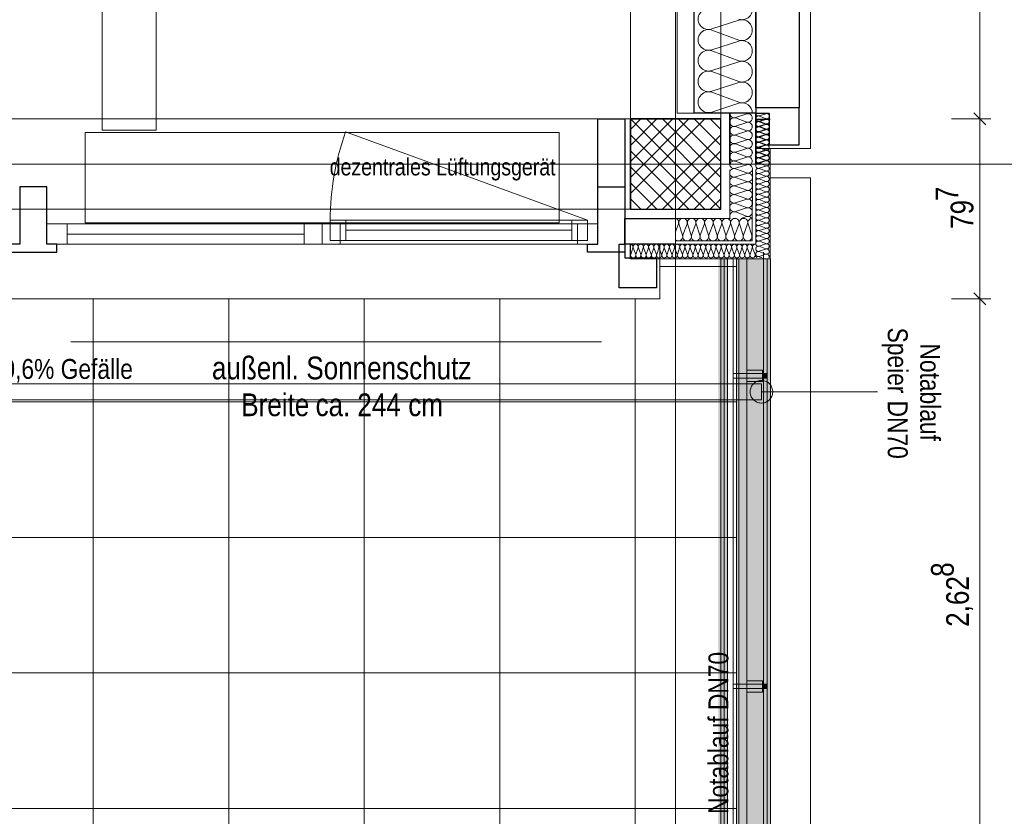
# Model space of a CAD drawing. Extents: x -634 to 300, y 62 to 1102.
# Tile 54 of 125: x -50 to 37, y 543 to 614. Entities that reach past the tile are written whole.
import ezdxf
from ezdxf.lldxf.tags import DXFTag

# ---------------------------------------------------------------- set-up
doc = ezdxf.new("R2010")
doc.units = 0
doc.layers.get('0').update_dxf_attribs({"lineweight": 13})
for name, color, linetype, lineweight, true_color in [('00_E_ST_Handlaufleuchte–Handlauf-Position', 7, 'Continuous', 5, 0x0000b2), ('30 -33 Aussenwände- 3 Aussenstützen', 7, 'Continuous', 50, 0x0000dd), ('30 -33 Aussenwände- 7 Fassade_ Elemente', 7, 'Continuous', 9, 0x00aacc), ('30 -34 Innenwände- 6 Elemente', 7, 'Continuous', 9, 0xff6633), ('30 -35 Decken- 1 Konstruktion-Träger- Stahlbeton', 7, 'Continuous', 13, 0x33aa00), ('30 -36 Dächer- 3 Dachbeläge', 7, 'Continuous', 15, 0x9999ff), ('30 -36 Dächer- 4 Dachbekleidungen', 7, 'Continuous', 9, 0xccccff), ('60- 61 allgemeine Ausstattung- 4 Terrassen', 9, 'Continuous', 9, 0x808080), ('70 -72 Beschriftung- 1 Beschriftung allgemein', 7, 'Continuous', 9, 0xff6633), ('70 -76 Bemaßung- 2 Allgemein', 9, 'Continuous', 5, 0x808080)]:
    doc.layers.add(name, color=color, linetype=linetype, lineweight=lineweight, true_color=true_color)
for name, color, linetype, lineweight in [('30 -35 Decken- 1 Konstruktion-Träger- Stahl Hohlprofil', 7, 'grob-A06CPVZVL0', 9), ('40 -41 Abwasser_Wasser_Gas- 1 Abwasser + sanitäre Anlagen', 7, 'Continuous', 9), ('40 -41 Abwasser_Wasser_Gas- 2 Wasser-1', 7, 'Continuous', 15), ('70 -71 Achsen- 1 Gebäudeachsen', 7, 'STRICHPUNKT2-A06CPW00L0', 18)]:
    doc.layers.add(name, color=color, linetype=linetype, lineweight=lineweight)
doc.styles.get("Standard").update_dxf_attribs({"font": 'ARIALN.TTF'})
tags = doc.linetypes.add('grob-A06CPVZVL0', pattern=[14, 3, -8, 3]).pattern_tags.tags
tags[8:9] = [DXFTag(74, 4), DXFTag(75, 0), DXFTag(340, '0'), DXFTag(46, 0.0), DXFTag(50, 0.0), DXFTag(44, 0.0), DXFTag(45, 0.0)]
tags[6:7] = [DXFTag(74, 4), DXFTag(75, 0), DXFTag(340, '0'), DXFTag(46, 0.0), DXFTag(50, 0.0), DXFTag(44, 0.0), DXFTag(45, 0.0)]
tags[4:5] = [DXFTag(74, 4), DXFTag(75, 0), DXFTag(340, '0'), DXFTag(46, 0.0), DXFTag(50, 0.0), DXFTag(44, 0.0), DXFTag(45, 0.0)]
tags = doc.linetypes.add('STRICHPUNKT2-A06CPW00L0', pattern=[12.7, 6.35, -3.175, 0, -3.175]).pattern_tags.tags
tags[10:11] = [DXFTag(74, 4), DXFTag(75, 0), DXFTag(340, '0'), DXFTag(46, 0.0), DXFTag(50, 0.0), DXFTag(44, 0.0), DXFTag(45, 0.0)]
tags[8:9] = [DXFTag(74, 4), DXFTag(75, 0), DXFTag(340, '0'), DXFTag(46, 0.0), DXFTag(50, 0.0), DXFTag(44, 0.0), DXFTag(45, 0.0)]
tags[6:7] = [DXFTag(74, 4), DXFTag(75, 0), DXFTag(340, '0'), DXFTag(46, 0.0), DXFTag(50, 0.0), DXFTag(44, 0.0), DXFTag(45, 0.0)]
tags[4:5] = [DXFTag(74, 4), DXFTag(75, 0), DXFTag(340, '0'), DXFTag(46, 0.0), DXFTag(50, 0.0), DXFTag(44, 0.0), DXFTag(45, 0.0)]

# ---------------------------------------------------------------- blocks, each defined once
blk = doc.blocks.new('Referenz-A06CPW02L0')
at = {"layer": '30 -33 Aussenwände- 3 Aussenstützen', "color": 0, "lineweight": 9}
for p, q in [((3.967, 604.884), (11.967, 596.884)), ((10.552, 604.884), (3.967, 598.298)), ((9.138, 604.884), (3.967, 599.712)), ((7.724, 604.884), (3.967, 601.126)), ((6.31, 604.884), (3.967, 602.54)), ((4.896, 604.884), (3.967, 603.955)), ((5.381, 604.884), (11.967, 598.298)), ((6.795, 604.884), (11.967, 599.712)), ((8.209, 604.884), (11.967, 601.126)), ((9.624, 604.884), (11.967, 602.54)), ((11.038, 604.884), (11.967, 603.955)), ((3.967, 603.469), (10.552, 596.884)), ((11.967, 603.469), (5.381, 596.884)), ((3.967, 602.055), (9.138, 596.884)), ((11.967, 602.055), (6.795, 596.884)), ((7.967, 601.884), (7.967, 599.884)), ((3.967, 600.641), (7.724, 596.884)), ((6.967, 600.884), (8.967, 600.884)), ((11.967, 600.641), (8.209, 596.884)), ((3.967, 599.227), (6.31, 596.884)), ((11.967, 599.227), (9.624, 596.884)), ((3.967, 597.812), (4.896, 596.884)), ((11.967, 597.812), (11.038, 596.884))]:
    blk.add_line(p, q, dxfattribs=at)
at = {"layer": '30 -33 Aussenwände- 3 Aussenstützen', "color": 0, "linetype": 'Continuous', "lineweight": 25, "ltscale": 0.25}
for p, q in [((11.967, 604.884), (3.967, 604.884)), ((3.967, 604.884), (3.967, 596.884)), ((11.967, 596.884), (11.967, 604.884)), ((3.967, 596.884), (11.967, 596.884))]:
    blk.add_line(p, q, dxfattribs=at)
at = {"layer": '30 -33 Aussenwände- 7 Fassade_ Elemente', "color": 0, "linetype": 'Continuous', "lineweight": 25, "ltscale": 0.25}
for p, q in [((15.067, 765.884), (15.067, 600.884)), ((9.607, 605.384), (9.607, 761.384)), ((15.067, 605.884), (15.067, 760.884)), ((18.907, 760.884), (18.907, 605.884)), ((12.767, 605.384), (9.607, 605.384)), ((12.767, 600.884), (12.767, 605.384)), ((15.067, 605.384), (12.767, 605.384)), ((12.767, 605.384), (12.767, 600.884)), ((18.907, 605.884), (15.067, 605.884)), ((18.907, 605.884), (15.067, 605.884)), ((15.067, 605.884), (15.067, 605.384)), ((15.067, 600.884), (15.067, 605.384)), ((15.067, 605.384), (16.267, 605.384)), ((16.267, 605.384), (16.267, 602.584)), ((18.907, 602.584), (18.907, 605.884)), ((1.067, 598.884), (1.067, 604.884)), ((1.067, 604.884), (3.467, 604.884)), ((3.467, 604.884), (3.467, 598.884)), ((15.063, 604.88), (16.343, 604.88)), ((16.267, 602.584), (18.907, 602.584)), ((-47.733, 598.884), (-50.133, 598.884)), ((-50.133, 598.884), (-50.133, 593.784)), ((-47.733, 593.784), (-47.733, 598.884)), ((1.067, 593.784), (1.067, 598.884)), ((1.067, 598.884), (3.467, 598.884)), ((3.467, 598.884), (3.467, 593.084)), ((3.467, 593.784), (3.467, 596.084)), ((3.467, 596.084), (7.967, 596.084)), ((-50.133, 593.784), (-51.033, 593.784)), ((-46.833, 593.784), (-47.733, 593.784)), ((-46.833, 593.084), (-46.833, 593.784)), ((0.167, 593.084), (0.167, 593.784)), ((0.167, 593.784), (1.067, 593.784)), ((2.967, 589.944), (2.967, 593.784)), ((2.967, 593.784), (3.467, 593.784)), ((7.967, 593.784), (3.467, 593.784)), ((3.467, 593.784), (3.467, 592.584)), ((3.967, 592.504), (3.967, 593.784)), ((-51.033, 593.084), (-46.833, 593.084)), ((3.467, 593.084), (0.167, 593.084)), ((3.467, 592.584), (6.267, 592.584)), ((6.267, 592.584), (6.267, 589.944)), ((6.267, 589.944), (2.967, 589.944))]:
    blk.add_line(p, q, dxfattribs=at)
at = {"layer": '30 -33 Aussenwände- 7 Fassade_ Elemente', "color": 0, "linetype": 'Continuous', "ltscale": 0.13}
for p, q in [((19.907, 602.284), (19.907, 764.484)), ((8.107, 761.384), (8.107, 605.384)), ((13.567, 613.625), (11.167, 612.853)), ((11.167, 612.763), (13.567, 611.876)), ((13.567, 611.786), (11.167, 611.015)), ((11.167, 610.925), (13.567, 610.038)), ((13.567, 609.948), (11.167, 609.176)), ((11.167, 609.086), (13.567, 608.199)), ((11.167, 609.086), (13.567, 608.199)), ((13.567, 608.109), (11.167, 607.338)), ((13.567, 608.109), (11.167, 607.338)), ((11.167, 607.248), (13.567, 606.361)), ((13.567, 606.271), (11.167, 605.499)), ((8.107, 605.384), (15.067, 605.384)), ((13.267, 605.014), (14.267, 605.335)), ((15.067, 605.384), (15.067, 602.284)), ((15.367, 605.162), (15.967, 605.354)), ((3.467, 604.884), (-152.533, 604.884)), ((3.467, 593.784), (3.467, 604.884)), ((14.267, 604.607), (13.267, 604.976)), ((13.267, 604.248), (14.267, 604.569)), ((13.267, 604.248), (14.267, 604.569)), ((15.363, 604.658), (15.963, 604.851)), ((15.963, 604.414), (15.363, 604.636)), ((15.366, 604.702), (15.967, 604.894)), ((15.366, 604.702), (15.967, 604.894)), ((15.966, 604.457), (15.366, 604.68)), ((15.966, 604.457), (15.366, 604.68)), ((15.967, 604.917), (15.367, 605.139)), ((14.267, 603.841), (13.267, 604.21)), ((14.267, 603.841), (13.267, 604.21)), ((13.267, 603.482), (14.267, 603.803)), ((15.363, 604.199), (15.963, 604.392)), ((15.363, 604.199), (15.963, 604.392)), ((15.963, 603.955), (15.363, 604.176)), ((15.963, 603.955), (15.363, 604.176)), ((15.363, 603.739), (15.963, 603.932)), ((15.963, 603.495), (15.363, 603.717)), ((15.366, 604.242), (15.966, 604.435)), ((15.966, 603.998), (15.366, 604.22)), ((15.366, 603.783), (15.966, 603.975)), ((15.966, 603.538), (15.366, 603.76)), ((14.267, 603.075), (13.267, 603.444)), ((13.267, 602.716), (14.267, 603.037)), ((13.267, 602.716), (14.267, 603.037)), ((15.363, 603.28), (15.963, 603.472)), ((15.963, 603.035), (15.363, 603.257)), ((15.363, 602.82), (15.963, 603.013)), ((15.963, 602.576), (15.363, 602.797)), ((15.365, 603.323), (15.966, 603.516)), ((15.965, 603.078), (15.365, 603.301)), ((15.365, 602.864), (15.965, 603.056)), ((15.965, 602.619), (15.365, 602.841)), ((7.967, 599.884), (7.967, 601.884)), ((7.967, 599.884), (7.967, 601.884)), ((7.967, 599.884), (7.967, 601.884)), ((14.267, 602.309), (13.267, 602.678)), ((14.267, 602.309), (13.267, 602.678)), ((13.267, 601.95), (14.267, 602.271)), ((13.267, 601.95), (14.267, 602.271)), ((14.267, 601.543), (13.267, 601.912)), ((15.067, 602.284), (19.907, 602.284)), ((15.363, 602.36), (15.963, 602.553)), ((15.963, 602.116), (15.363, 602.338)), ((15.363, 601.901), (15.963, 602.093)), ((15.963, 601.656), (15.363, 601.878)), ((15.364, 601.944), (15.964, 602.137)), ((15.364, 601.944), (15.964, 602.137)), ((15.964, 601.699), (15.364, 601.922)), ((15.964, 601.699), (15.364, 601.922)), ((15.365, 602.404), (15.965, 602.596)), ((15.965, 602.159), (15.365, 602.381)), ((16.347, 602.284), (16.347, 592.504)), ((13.267, 601.184), (14.267, 601.505)), ((13.267, 601.146), (13.977, 600.884)), ((15.363, 601.441), (15.963, 601.634)), ((15.963, 601.197), (15.363, 601.419)), ((15.363, 600.981), (15.963, 601.174)), ((15.963, 600.737), (15.363, 600.959)), ((15.364, 601.485), (15.964, 601.677)), ((15.364, 601.485), (15.964, 601.677)), ((15.964, 601.24), (15.364, 601.462)), ((15.364, 601.025), (15.964, 601.217)), ((15.364, 601.002), (15.686, 600.883)), ((6.967, 600.884), (8.967, 600.884)), ((8.967, 600.884), (6.967, 600.884)), ((8.967, 600.884), (6.967, 600.884)), ((12.767, 600.384), (12.763, 596.084)), ((13.267, 600.514), (14.267, 600.835)), ((14.266, 600.106), (13.267, 600.477)), ((14.767, 600.382), (14.762, 594.084)), ((15.067, 600.382), (15.062, 593.784)), ((15.363, 600.522), (15.963, 600.715)), ((15.963, 600.277), (15.363, 600.499)), ((15.363, 600.062), (15.963, 600.255)), ((13.266, 599.748), (14.266, 600.069)), ((13.266, 599.748), (14.266, 600.069)), ((14.266, 599.34), (13.266, 599.711)), ((14.266, 599.34), (13.266, 599.711)), ((13.266, 598.982), (14.266, 599.303)), ((15.963, 599.818), (15.363, 600.04)), ((15.363, 599.602), (15.963, 599.795)), ((15.963, 599.358), (15.363, 599.58)), ((15.363, 599.143), (15.963, 599.336)), ((19.907, 599.684), (16.347, 599.684)), ((16.347, 599.684), (16.347, 592.504)), ((19.907, 542.284), (19.907, 599.684)), ((13.265, 598.216), (14.265, 598.537)), ((13.265, 598.216), (14.265, 598.537)), ((14.265, 598.574), (13.266, 598.945)), ((15.963, 598.899), (15.363, 599.12)), ((15.363, 598.683), (15.963, 598.876)), ((15.963, 598.439), (15.363, 598.661)), ((15.363, 598.224), (15.963, 598.416)), ((13.264, 597.45), (14.265, 597.771)), ((13.264, 597.45), (14.265, 597.771)), ((14.265, 597.808), (13.265, 598.179)), ((14.265, 597.808), (13.265, 598.179)), ((15.963, 597.979), (15.363, 598.201)), ((15.363, 597.764), (15.963, 597.957)), ((15.963, 597.52), (15.363, 597.741)), ((15.363, 597.304), (15.963, 597.497)), ((14.264, 597.042), (13.264, 597.413)), ((13.264, 596.684), (14.264, 597.005)), ((14.264, 596.276), (13.264, 596.647)), ((15.963, 597.06), (15.363, 597.282)), ((15.363, 596.845), (15.963, 597.038)), ((15.963, 596.6), (15.363, 596.822)), ((-22.633, 594.134), (-22.633, 595.934)), ((-22.633, 595.934), (0.167, 595.934)), ((0.167, 595.934), (0.167, 594.134)), ((12.763, 596.084), (7.967, 596.084)), ((13.777, 596.083), (14.264, 596.239)), ((15.363, 596.385), (15.963, 596.578)), ((15.963, 596.141), (15.363, 596.363)), ((15.363, 595.925), (15.963, 596.118)), ((15.963, 595.681), (15.363, 595.903)), ((-47.733, 593.784), (-47.733, 595.584)), ((-47.733, 595.584), (-23.333, 595.584)), ((-23.333, 595.584), (-23.333, 593.784)), ((-23.333, 595.584), (1.067, 595.584)), ((1.067, 595.584), (1.067, 593.784)), ((8.224, 595.584), (7.967, 594.888)), ((8.261, 595.584), (8.583, 594.584)), ((8.62, 594.584), (8.99, 595.584)), ((9.027, 595.584), (9.349, 594.584)), ((9.027, 595.584), (9.349, 594.584)), ((9.386, 594.584), (9.756, 595.584)), ((9.386, 594.584), (9.756, 595.584)), ((9.793, 595.584), (10.115, 594.584)), ((9.793, 595.584), (10.115, 594.584)), ((10.152, 594.584), (10.522, 595.584)), ((10.56, 595.584), (10.881, 594.584)), ((10.918, 594.584), (11.288, 595.584)), ((11.326, 595.584), (11.647, 594.584)), ((11.684, 594.584), (12.054, 595.584)), ((12.092, 595.584), (12.413, 594.584)), ((12.451, 594.584), (12.82, 595.584)), ((12.858, 595.584), (13.179, 594.584)), ((13.217, 594.584), (13.586, 595.584)), ((13.217, 594.584), (13.586, 595.584)), ((13.624, 595.584), (13.945, 594.584)), ((13.624, 595.584), (13.945, 594.584)), ((13.983, 594.584), (14.352, 595.584)), ((14.39, 595.584), (14.711, 594.584)), ((15.363, 595.466), (15.963, 595.659)), ((15.963, 595.222), (15.363, 595.443)), ((15.363, 595.006), (15.963, 595.199)), ((15.963, 594.762), (15.363, 594.984)), ((0.167, 594.134), (-22.633, 594.134)), ((14.762, 594.084), (7.967, 594.084)), ((15.363, 594.547), (15.963, 594.739)), ((15.963, 594.302), (15.363, 594.524)), ((15.363, 594.087), (15.963, 594.28)), ((15.963, 593.843), (15.363, 594.064)), ((-23.333, 593.784), (-47.733, 593.784)), ((1.067, 593.784), (-23.333, 593.784)), ((6.567, 593.784), (3.467, 593.784)), ((3.967, 592.504), (3.967, 593.784)), ((4.188, 593.484), (3.996, 592.884)), ((4.433, 592.884), (4.211, 593.484)), ((4.648, 593.484), (4.455, 592.884)), ((4.648, 593.484), (4.455, 592.884)), ((4.892, 592.884), (4.671, 593.484)), ((4.892, 592.884), (4.671, 593.484)), ((5.108, 593.484), (4.915, 592.884)), ((5.352, 592.884), (5.13, 593.484)), ((5.567, 593.484), (5.375, 592.884)), ((5.812, 592.884), (5.59, 593.484)), ((6.027, 593.484), (5.834, 592.884)), ((6.271, 592.884), (6.049, 593.484)), ((6.487, 593.484), (6.294, 592.884)), ((6.731, 592.884), (6.509, 593.484)), ((6.567, 588.944), (6.567, 593.784)), ((6.946, 593.484), (6.753, 592.884)), ((7.191, 592.884), (6.969, 593.484)), ((7.406, 593.484), (7.213, 592.884)), ((7.65, 592.884), (7.428, 593.484)), ((7.865, 593.484), (7.673, 592.884)), ((8.11, 592.884), (7.888, 593.484)), ((15.062, 593.784), (7.967, 593.784)), ((8.325, 593.484), (8.132, 592.884)), ((8.569, 592.884), (8.348, 593.484)), ((8.785, 593.484), (8.592, 592.884)), ((9.029, 592.884), (8.807, 593.484)), ((9.244, 593.484), (9.052, 592.884)), ((9.489, 592.884), (9.267, 593.484)), ((9.704, 593.484), (9.511, 592.884)), ((9.948, 592.884), (9.727, 593.484)), ((10.164, 593.484), (9.971, 592.884)), ((10.408, 592.884), (10.186, 593.484)), ((10.623, 593.484), (10.43, 592.884)), ((10.868, 592.884), (10.646, 593.484)), ((11.083, 593.484), (10.89, 592.884)), ((11.327, 592.884), (11.105, 593.484)), ((11.543, 593.484), (11.35, 592.884)), ((11.787, 592.884), (11.565, 593.484)), ((12.002, 593.484), (11.809, 592.884)), ((12.246, 592.884), (12.025, 593.484)), ((12.462, 593.484), (12.269, 592.884)), ((12.706, 592.884), (12.484, 593.484)), ((12.921, 593.484), (12.729, 592.884)), ((13.166, 592.884), (12.944, 593.484)), ((13.381, 593.484), (13.188, 592.884)), ((13.625, 592.884), (13.404, 593.484)), ((13.841, 593.484), (13.648, 592.884)), ((13.841, 593.484), (13.648, 592.884)), ((14.085, 592.884), (13.863, 593.484)), ((14.085, 592.884), (13.863, 593.484)), ((14.3, 593.484), (14.108, 592.884)), ((14.3, 593.484), (14.108, 592.884)), ((14.545, 592.884), (14.323, 593.484)), ((14.76, 593.484), (14.567, 592.884)), ((15.004, 592.884), (14.782, 593.484)), ((15.363, 593.627), (15.963, 593.82)), ((15.363, 593.627), (15.963, 593.82)), ((15.963, 593.383), (15.363, 593.605)), ((15.963, 593.383), (15.363, 593.605)), ((15.363, 593.168), (15.963, 593.36)), ((15.363, 593.168), (15.963, 593.36)), ((15.963, 592.923), (15.363, 593.145)), ((16.347, 592.504), (3.967, 592.504)), ((15.067, 593.008), (15.027, 592.884)), ((15.363, 592.708), (15.963, 592.901)), ((15.363, 592.686), (15.639, 592.584)), ((15.767, 593.084), (15.767, 203.084)), ((15.767, 592.504), (15.767, 542.284)), ((16.347, 592.504), (15.767, 592.504)), ((-155.633, 588.944), (6.567, 588.944))]:
    blk.add_line(p, q, dxfattribs=at)
at = {"layer": '30 -33 Aussenwände- 7 Fassade_ Elemente', "color": 0, "linetype": 'grob-A06CPVZVL0', "ltscale": 0.13}
for p, q in [((-2.333, 603.684), (-44.333, 603.684)), ((-44.333, 603.684), (-44.333, 595.684)), ((0.167, 595.934), (-21.258, 603.732)), ((-2.333, 595.684), (-2.333, 603.684)), ((-44.333, 595.684), (-2.333, 595.684))]:
    blk.add_line(p, q, dxfattribs=at)
at = {"layer": '30 -33 Aussenwände- 7 Fassade_ Elemente', "color": 0, "linetype": 'Continuous', "lineweight": 18, "ltscale": 0.18}
for p, q in [((-22.633, 594.134), (-22.633, 595.934)), ((-22.633, 595.934), (-21.233, 595.934)), ((-21.233, 595.934), (-21.233, 594.134)), ((-1.233, 594.134), (-1.233, 595.934)), ((-1.233, 595.934), (0.167, 595.934)), ((0.167, 595.934), (0.167, 594.134)), ((-47.733, 593.784), (-47.733, 595.584)), ((-47.733, 595.584), (-45.933, 595.584)), ((-45.933, 595.584), (-45.933, 593.784)), ((-24.933, 593.784), (-24.933, 595.584)), ((-24.933, 595.584), (-23.333, 595.584)), ((-23.333, 595.584), (-23.333, 593.784)), ((-23.333, 595.584), (-21.733, 595.584)), ((-21.733, 595.584), (-21.733, 593.784)), ((-21.233, 595.034), (-1.233, 595.034)), ((-0.733, 593.784), (-0.733, 595.584)), ((-0.733, 595.584), (1.067, 595.584)), ((1.067, 595.584), (1.067, 593.784)), ((-24.933, 594.684), (-45.933, 594.684)), ((-21.233, 594.134), (-22.633, 594.134)), ((0.167, 594.134), (-1.233, 594.134)), ((-45.933, 593.784), (-47.733, 593.784)), ((-23.333, 593.784), (-24.933, 593.784)), ((-21.733, 593.784), (-23.333, 593.784)), ((1.067, 593.784), (-0.733, 593.784))]:
    blk.add_line(p, q, dxfattribs=at)
at = {"layer": '30 -33 Aussenwände- 7 Fassade_ Elemente', "color": 0, "linetype": 'Continuous', "ltscale": 0.13}
for centre, major_axis, end_param in [((13.848, 614.589), (-0.282, -0.874), 3.764652), ((10.885, 613.728), (0.282, 0.874), 3.765224), ((13.848, 612.75), (-0.282, -0.874), 3.764652), ((10.885, 611.889), (0.282, 0.874), 3.765224), ((13.848, 610.912), (-0.282, -0.874), 3.764652), ((10.885, 610.051), (0.282, 0.874), 3.765224), ((13.848, 609.073), (-0.282, -0.874), 3.764652), ((13.848, 609.073), (-0.282, -0.874), 3.764652), ((10.885, 608.212), (0.282, 0.874), 3.765224), ((10.885, 608.212), (0.282, 0.874), 3.765224), ((13.848, 607.235), (-0.282, -0.874), 3.764652), ((13.848, 607.235), (-0.282, -0.874), 3.764652), ((10.885, 606.374), (0.282, 0.874), 3.765224), ((13.848, 605.396), (0.918, -0.013), 1.896254), ((13.149, 605.378), (-0.383, 0.005), 1.896254), ((14.384, 604.971), (-0.117, -0.364), 3.765224), ((15.297, 605.38), (-0.23, 0.003), 1.896254), ((16.037, 605.135), (-0.071, -0.219), 3.765224), ((13.149, 604.612), (0.117, 0.364), 3.764652), ((13.149, 604.612), (0.117, 0.364), 3.764652), ((14.384, 604.205), (-0.117, -0.364), 3.765224), ((14.384, 604.205), (-0.117, -0.364), 3.765224), ((15.293, 604.417), (0.07, 0.219), 3.764652), ((15.293, 604.417), (0.07, 0.219), 3.764652), ((15.296, 604.921), (0.071, 0.219), 3.764652), ((15.296, 604.921), (0.071, 0.219), 3.764652), ((15.296, 604.461), (0.071, 0.219), 3.764652), ((15.296, 604.461), (0.071, 0.219), 3.764652), ((15.293, 604.877), (-0.23, 0.003), 1.896254), ((16.034, 604.633), (-0.07, -0.219), 3.765224), ((16.037, 604.676), (-0.071, -0.219), 3.765224), ((16.037, 604.676), (-0.071, -0.219), 3.765224), ((16.037, 604.216), (-0.071, -0.219), 3.765224), ((13.149, 603.846), (0.117, 0.364), 3.764652), ((13.149, 603.846), (0.117, 0.364), 3.764652), ((14.384, 603.439), (-0.117, -0.364), 3.765224), ((15.293, 603.958), (0.07, 0.219), 3.764652), ((15.293, 603.958), (0.07, 0.219), 3.764652), ((15.293, 603.498), (0.07, 0.219), 3.764652), ((15.296, 604.001), (0.071, 0.219), 3.764652), ((15.295, 603.542), (0.071, 0.219), 3.764652), ((16.034, 604.173), (-0.07, -0.219), 3.765224), ((16.034, 604.173), (-0.07, -0.219), 3.765224), ((16.034, 603.713), (-0.07, -0.219), 3.765224), ((16.036, 603.757), (-0.071, -0.219), 3.765224), ((13.149, 603.08), (0.117, 0.364), 3.764652), ((13.149, 603.08), (-0.31, 0.225), 1.254884), ((13.149, 602.314), (0.117, 0.364), 3.764652), ((13.149, 603.08), (0.117, 0.364), 1.254884), ((13.149, 603.08), (-0.31, -0.225), 1.254884), ((13.149, 602.314), (0.117, 0.364), 1.254884), ((14.384, 602.673), (-0.117, -0.364), 3.765224), ((14.384, 602.673), (0.31, 0.225), 1.255075), ((14.384, 602.673), (0.31, -0.225), 1.255075), ((15.293, 603.038), (0.07, 0.219), 3.764652), ((15.293, 602.579), (0.07, 0.219), 3.764652), ((15.294, 602.622), (0.071, 0.219), 3.764652), ((15.295, 603.082), (0.071, 0.219), 3.764652), ((16.034, 603.254), (-0.07, -0.219), 3.765224), ((16.034, 602.794), (-0.07, -0.219), 3.765224), ((16.036, 603.297), (-0.071, -0.219), 3.765224), ((16.035, 602.837), (-0.071, -0.219), 3.765224), ((13.149, 602.314), (-0.31, 0.225), 1.254884), ((13.149, 602.314), (-0.31, -0.225), 1.254884), ((13.149, 601.548), (0.117, 0.364), 1.254884), ((14.384, 602.673), (-0.117, -0.364), 1.255075), ((14.384, 601.907), (-0.117, -0.364), 3.765224), ((14.384, 601.907), (0.31, 0.225), 1.255075), ((14.384, 601.907), (0.31, -0.225), 1.255075), ((15.293, 602.119), (0.07, 0.219), 3.764652), ((15.293, 601.66), (0.07, 0.219), 3.764652), ((15.294, 602.163), (0.071, 0.219), 3.764652), ((15.294, 602.163), (-0.186, 0.135), 1.254884), ((15.294, 601.703), (0.071, 0.219), 3.764652), ((15.294, 601.703), (-0.186, 0.135), 1.254884), ((15.294, 602.163), (0.071, 0.219), 1.254884), ((15.294, 602.163), (-0.186, -0.135), 1.254884), ((15.294, 601.703), (0.071, 0.219), 1.254884), ((16.034, 602.335), (-0.07, -0.219), 3.765224), ((16.034, 601.875), (-0.07, -0.219), 3.765224), ((16.035, 601.918), (-0.071, -0.219), 3.765224), ((16.035, 601.918), (0.186, 0.135), 1.255075), ((16.035, 602.378), (-0.071, -0.219), 3.765224), ((16.035, 601.918), (0.186, -0.135), 1.255075), ((13.149, 601.548), (-0.31, 0.225), 1.254884), ((13.149, 600.782), (0.117, 0.364), 1.613483), ((13.149, 601.548), (-0.31, -0.225), 1.254884), ((14.384, 601.907), (-0.117, -0.364), 1.255075), ((14.384, 601.141), (0.283, -0.257), 2.619647), ((15.293, 601.2), (0.07, 0.219), 3.764652), ((15.293, 601.244), (-0.186, 0.135), 1.254884), ((15.293, 600.74), (0.07, 0.219), 3.764652), ((15.293, 600.784), (0.071, 0.219), 1.434048), ((15.293, 601.244), (-0.186, -0.135), 1.254884), ((15.294, 601.703), (-0.186, -0.135), 1.254884), ((15.293, 601.244), (0.071, 0.219), 1.254884), ((16.034, 601.415), (-0.07, -0.219), 3.765224), ((16.034, 600.956), (-0.07, -0.219), 3.765224), ((16.035, 601.918), (-0.071, -0.219), 1.255075), ((16.034, 601.458), (-0.071, -0.219), 3.765224), ((16.034, 601.458), (0.186, 0.135), 1.255075), ((16.034, 601.458), (-0.071, -0.219), 1.255075), ((16.034, 600.999), (0.198, -0.116), 2.411197), ((16.034, 601.458), (0.186, -0.135), 1.255075), ((13.149, 600.113), (0.118, 0.364), 3.764652), ((13.149, 600.113), (0.118, 0.364), 3.764652), ((13.15, 600.879), (-0.383, 0.006), 1.896254), ((14.384, 600.471), (-0.118, -0.364), 3.765224), ((14.384, 599.704), (-0.118, -0.364), 3.765224), ((14.384, 599.704), (-0.118, -0.364), 3.765224), ((15.293, 600.281), (0.07, 0.219), 3.764652), ((16.034, 600.496), (-0.07, -0.219), 3.765224), ((16.034, 600.036), (-0.07, -0.219), 3.765224), ((13.149, 599.347), (0.118, 0.364), 3.764652), ((13.149, 599.347), (0.118, 0.364), 3.764652), ((14.383, 598.938), (-0.118, -0.364), 3.765224), ((15.293, 599.821), (0.07, 0.219), 3.764652), ((15.293, 599.361), (0.07, 0.219), 3.764652), ((16.034, 599.577), (-0.07, -0.219), 3.765224), ((16.034, 599.117), (-0.07, -0.219), 3.765224), ((13.148, 598.58), (0.118, 0.364), 3.764652), ((13.148, 598.58), (-0.31, 0.225), 1.254884), ((13.148, 598.58), (0.118, 0.364), 1.254884), ((13.148, 598.58), (-0.31, -0.224), 1.254884), ((14.382, 598.172), (-0.118, -0.364), 3.765224), ((14.382, 598.172), (0.31, 0.224), 1.255075), ((14.382, 598.172), (0.31, -0.225), 1.255075), ((15.293, 598.902), (0.07, 0.219), 3.764652), ((15.293, 598.442), (0.07, 0.219), 3.764652), ((16.034, 598.657), (-0.07, -0.219), 3.765224), ((16.034, 598.198), (-0.07, -0.219), 3.765224), ((13.147, 597.814), (0.118, 0.364), 3.764652), ((13.147, 597.814), (-0.31, 0.225), 1.254884), ((13.147, 597.814), (-0.31, -0.224), 1.254884), ((13.147, 597.048), (0.118, 0.364), 1.254884), ((13.147, 597.814), (0.118, 0.364), 1.254884), ((14.382, 597.406), (-0.118, -0.364), 3.765224), ((14.382, 598.172), (-0.118, -0.364), 1.255075), ((14.382, 597.406), (0.31, 0.224), 1.255075), ((14.382, 597.406), (0.31, -0.225), 1.255075), ((15.293, 597.983), (0.07, 0.219), 3.764652), ((15.293, 597.523), (0.07, 0.219), 3.764652), ((16.034, 597.738), (-0.07, -0.219), 3.765224), ((16.034, 597.279), (-0.07, -0.219), 3.765224), ((13.146, 596.282), (0.118, 0.364), 2.429518), ((13.147, 597.048), (-0.31, 0.225), 1.254884), ((13.147, 597.048), (-0.31, -0.224), 1.254884), ((14.382, 597.406), (-0.118, -0.364), 1.255075), ((14.381, 596.64), (0.31, 0.224), 1.255075), ((14.381, 596.64), (0.31, -0.225), 1.255075), ((15.293, 597.063), (0.07, 0.219), 3.764652), ((15.293, 596.604), (0.07, 0.219), 3.764652), ((16.034, 596.819), (-0.07, -0.219), 3.765224), ((16.034, 596.359), (-0.07, -0.219), 3.765224), ((7.86, 595.701), (0.364, -0.117), 1.598679), ((8.626, 595.701), (-0.225, 0.31), 1.254884), ((8.626, 595.701), (0.225, 0.31), 1.254884), ((8.626, 595.701), (0.364, -0.117), 1.254884), ((9.392, 595.701), (0.364, -0.117), 3.764652), ((9.392, 595.701), (-0.225, 0.31), 1.254884), ((9.392, 595.701), (0.225, 0.31), 1.254884), ((9.392, 595.701), (0.364, -0.117), 1.254884), ((10.158, 595.701), (0.364, -0.117), 3.764652), ((10.158, 595.701), (-0.225, 0.31), 1.254884), ((10.158, 595.701), (0.225, 0.31), 1.254884), ((10.158, 595.701), (0.364, -0.117), 1.254884), ((10.924, 595.701), (0.364, -0.117), 3.764652), ((11.69, 595.701), (0.364, -0.117), 3.764652), ((12.456, 595.701), (0.364, -0.117), 3.764652), ((13.222, 595.701), (0.364, -0.117), 3.764652), ((13.222, 595.701), (0.364, -0.117), 3.764652), ((13.988, 595.701), (0.364, -0.117), 3.764652), ((13.988, 595.701), (0.364, -0.117), 3.764652), ((14.381, 596.64), (-0.118, -0.364), 1.255075), ((14.381, 595.874), (0.321, 0.208), 1.307885), ((14.754, 595.701), (0.005, 0.383), 1.896254), ((15.293, 596.144), (0.07, 0.219), 3.764652), ((15.293, 595.684), (0.07, 0.219), 3.764652), ((16.034, 595.9), (-0.07, -0.219), 3.765224), ((15.293, 595.225), (0.07, 0.219), 3.764652), ((15.293, 594.765), (0.07, 0.219), 3.764652), ((16.034, 595.44), (-0.07, -0.219), 3.765224), ((16.034, 594.98), (-0.07, -0.219), 3.765224), ((8.218, 594.466), (-0.252, -0.288), 2.600578), ((8.985, 594.466), (-0.364, 0.117), 3.765224), ((8.985, 594.466), (-0.364, 0.117), 1.255075), ((8.985, 594.466), (-0.225, -0.31), 1.255075), ((8.985, 594.466), (0.225, -0.31), 1.255075), ((9.751, 594.466), (-0.364, 0.117), 3.765224), ((9.751, 594.466), (-0.364, 0.117), 1.255075), ((9.751, 594.466), (-0.225, -0.31), 1.255075), ((9.751, 594.466), (0.225, -0.31), 1.255075), ((10.517, 594.466), (-0.364, 0.117), 3.765224), ((11.283, 594.466), (-0.364, 0.117), 3.765224), ((12.049, 594.466), (-0.364, 0.117), 3.765224), ((12.815, 594.466), (-0.364, 0.117), 3.765224), ((13.581, 594.466), (-0.364, 0.117), 3.765224), ((13.581, 594.466), (-0.364, 0.117), 3.765224), ((14.347, 594.466), (-0.364, 0.117), 3.765224), ((15.293, 594.305), (0.07, 0.219), 3.764652), ((15.293, 593.846), (0.07, 0.219), 3.764652), ((15.293, 593.846), (-0.186, 0.135), 1.254884), ((15.293, 593.846), (0.07, 0.219), 1.254884), ((16.034, 594.521), (-0.07, -0.219), 3.765224), ((16.034, 594.061), (-0.07, -0.219), 3.765224), ((3.97, 593.554), (0.219, -0.07), 1.896254), ((4.43, 593.554), (0.219, -0.07), 3.764652), ((4.43, 593.554), (0.219, -0.07), 3.764652), ((4.889, 593.554), (0.219, -0.07), 3.764652), ((4.889, 593.554), (0.219, -0.07), 3.764652), ((5.349, 593.554), (0.219, -0.07), 3.764652), ((5.808, 593.554), (0.219, -0.07), 3.764652), ((6.268, 593.554), (0.219, -0.07), 3.764652), ((6.728, 593.554), (0.219, -0.07), 3.764652), ((7.187, 593.554), (0.219, -0.07), 3.764652), ((7.647, 593.554), (0.219, -0.07), 3.764652), ((8.107, 593.554), (0.219, -0.07), 3.764652), ((8.566, 593.554), (0.219, -0.07), 3.764652), ((9.026, 593.554), (0.219, -0.07), 3.764652), ((9.485, 593.554), (0.219, -0.07), 3.764652), ((9.945, 593.554), (0.219, -0.07), 3.764652), ((10.405, 593.554), (0.219, -0.07), 3.764652), ((10.864, 593.554), (0.219, -0.07), 3.764652), ((11.324, 593.554), (0.219, -0.07), 3.764652), ((11.784, 593.554), (0.219, -0.07), 3.764652), ((12.243, 593.554), (0.219, -0.07), 3.764652), ((12.703, 593.554), (0.219, -0.07), 3.764652), ((13.163, 593.554), (0.219, -0.07), 3.764652), ((13.622, 593.554), (0.219, -0.07), 3.764652), ((13.622, 593.554), (-0.135, 0.186), 1.254884), ((13.622, 593.554), (0.135, 0.186), 1.254884), ((13.622, 593.554), (0.219, -0.07), 1.254884), ((14.082, 593.554), (0.219, -0.07), 3.764652), ((14.082, 593.554), (-0.135, 0.186), 1.254884), ((14.082, 593.554), (0.135, 0.186), 1.254884), ((14.082, 593.554), (0.219, -0.07), 1.254884), ((14.541, 593.554), (-0.135, 0.186), 1.254884), ((14.541, 593.554), (0.135, 0.186), 1.254884), ((14.541, 593.554), (0.219, -0.07), 1.254884), ((15.001, 593.554), (0.066, 0.22), 2.172087), ((15.293, 593.386), (0.07, 0.219), 3.764652), ((15.293, 593.386), (-0.186, 0.135), 1.254884), ((15.293, 593.846), (-0.186, -0.135), 1.254884), ((15.293, 593.386), (0.07, 0.219), 1.254884), ((15.293, 593.386), (-0.186, -0.135), 1.254884), ((15.293, 592.927), (0.07, 0.219), 1.254884), ((16.034, 593.602), (-0.07, -0.219), 3.765224), ((16.034, 593.602), (0.186, 0.135), 1.255075), ((16.034, 593.602), (-0.07, -0.219), 1.255075), ((16.034, 593.142), (-0.07, -0.219), 3.765224), ((16.034, 593.142), (0.186, 0.135), 1.255075), ((16.034, 593.602), (0.186, -0.135), 1.255075), ((16.034, 593.142), (0.186, -0.135), 1.255075), ((4.214, 592.813), (-0.219, 0.07), 3.765224), ((4.674, 592.813), (-0.219, 0.07), 3.765224), ((4.674, 592.813), (-0.219, 0.07), 3.765224), ((5.133, 592.813), (-0.219, 0.07), 3.765224), ((5.593, 592.813), (-0.219, 0.07), 3.765224), ((6.053, 592.813), (-0.219, 0.07), 3.765224), ((6.512, 592.813), (-0.219, 0.07), 3.765224), ((6.972, 592.813), (-0.219, 0.07), 3.765224), ((7.432, 592.813), (-0.219, 0.07), 3.765224), ((7.891, 592.813), (-0.219, 0.07), 3.765224), ((8.351, 592.813), (-0.219, 0.07), 3.765224), ((8.81, 592.813), (-0.219, 0.07), 3.765224), ((9.27, 592.813), (-0.219, 0.07), 3.765224), ((9.73, 592.813), (-0.219, 0.07), 3.765224), ((10.189, 592.813), (-0.219, 0.07), 3.765224), ((10.649, 592.813), (-0.219, 0.07), 3.765224), ((11.109, 592.813), (-0.219, 0.07), 3.765224), ((11.568, 592.813), (-0.219, 0.07), 3.765224), ((12.028, 592.813), (-0.219, 0.07), 3.765224), ((12.488, 592.813), (-0.219, 0.07), 3.765224), ((12.947, 592.813), (-0.219, 0.07), 3.765224), ((13.407, 592.813), (-0.219, 0.07), 3.765224), ((13.866, 592.813), (-0.219, 0.07), 3.765224), ((13.866, 592.813), (-0.219, 0.07), 1.255075), ((13.866, 592.813), (-0.135, -0.186), 1.255075), ((13.866, 592.813), (0.135, -0.186), 1.255075), ((14.326, 592.813), (-0.219, 0.07), 3.765224), ((14.326, 592.813), (-0.219, 0.07), 1.255075), ((14.326, 592.813), (-0.135, -0.186), 1.255075), ((14.326, 592.813), (0.135, -0.186), 1.255075), ((14.786, 592.813), (-0.219, 0.07), 1.255075), ((14.786, 592.813), (-0.135, -0.186), 1.255075), ((14.786, 592.813), (0.135, -0.186), 1.255075), ((15.245, 592.813), (-0.219, 0.07), 0.990893), ((15.293, 592.927), (-0.186, 0.135), 1.254884), ((15.293, 592.467), (0.07, 0.219), 1.349822), ((15.293, 592.927), (-0.186, -0.135), 1.254884), ((16.034, 593.142), (-0.07, -0.219), 1.255075), ((16.034, 592.682), (0.207, -0.099), 2.32715)]:
    blk.add_ellipse(centre, major_axis=major_axis, ratio=1, start_param=0, end_param=end_param, dxfattribs=at)
at = {"layer": '30 -33 Aussenwände- 7 Fassade_ Elemente', "color": 0, "linetype": 'grob-A06CPVZVL0', "ltscale": 0.13}
blk.add_ellipse((0.167, 595.934), major_axis=(-21.425, 7.798), ratio=1, start_param=0, end_param=0.349066, dxfattribs=at)
at = {"layer": '30 -34 Innenwände- 6 Elemente', "color": 0, "linetype": 'Continuous', "ltscale": 0.13}
for p, q in [((11.967, 592.504), (11.967, 206.884)), ((12.567, 592.504), (11.967, 592.504)), ((12.567, 206.284), (12.567, 592.504)), ((13.567, 592.504), (13.567, 205.284)), ((15.767, 592.504), (13.567, 592.504)), ((15.767, 203.084), (15.767, 592.504))]:
    blk.add_line(p, q, dxfattribs=at)
at = {"layer": '30 -35 Decken- 1 Konstruktion-Träger- Stahl Hohlprofil', "color": 0, "linetype": 'grob-A06CPVZVL0', "ltscale": 0.13}
for p, q in [((-42.833, 603.884), (-42.833, 762.884)), ((-38.033, 762.884), (-38.033, 603.884)), ((-38.033, 603.884), (-42.833, 603.884))]:
    blk.add_line(p, q, dxfattribs=at)
at = {"layer": '30 -35 Decken- 1 Konstruktion-Träger- Stahlbeton', "color": 0, "linetype": 'grob-A06CPVZVL0', "lineweight": -2, "ltscale": 0.13}
for p, q in [((3.967, 986.884), (3.967, 604.884)), ((11.967, 986.884), (11.967, 604.884)), ((-483.033, 604.884), (3.967, 604.884)), ((-483.033, 596.884), (3.967, 596.884))]:
    blk.add_line(p, q, dxfattribs=at)
at = {"layer": '30 -35 Decken- 1 Konstruktion-Träger- Stahlbeton', "color": 0, "lineweight": 35}
for p, q in [((3.967, 604.884), (3.967, 596.884)), ((11.967, 604.884), (3.967, 604.884))]:
    blk.add_line(p, q, dxfattribs=at)
at = {"layer": '30 -36 Dächer- 3 Dachbeläge', "color": 0, "linetype": 'Continuous', "ltscale": 0.15}
for p, q in [((13.367, 205.484), (13.367, 592.484)), ((13.367, 592.484), (16.367, 592.484)), ((16.367, 592.484), (16.367, 202.484))]:
    blk.add_line(p, q, dxfattribs=at)
at = {"layer": '30 -36 Dächer- 3 Dachbeläge', "color": 0, "lineweight": 9}
for p, q in [((16.067, 582.334), (15.667, 582.334)), ((15.667, 582.334), (15.667, 581.934)), ((15.667, 581.934), (16.067, 581.934)), ((16.067, 554.834), (15.667, 554.834)), ((15.667, 554.834), (15.667, 554.434)), ((15.667, 554.434), (16.067, 554.434))]:
    blk.add_line(p, q, dxfattribs=at)
at = {"layer": '30 -36 Dächer- 3 Dachbeläge', "color": 0, "lineweight": 0}
for points in [[(13.367, 205.484), (13.367, 592.484), (16.367, 202.484)], [(16.367, 202.484), (13.367, 592.484), (16.367, 592.484)], [(15.667, 581.934), (15.667, 582.334), (16.067, 581.934)], [(16.067, 581.934), (15.667, 582.334), (16.067, 582.334)], [(15.667, 554.434), (15.667, 554.834), (16.067, 554.434)], [(16.067, 554.434), (15.667, 554.834), (16.067, 554.834)]]:
    blk.add_solid(points, dxfattribs=at)
at = {"layer": '30 -36 Dächer- 4 Dachbekleidungen', "color": 0, "linetype": 'Continuous', "ltscale": 0.13}
for p, q in [((13.067, 592.484), (12.267, 592.484)), ((12.267, 592.484), (12.267, 206.584)), ((13.067, 205.784), (13.067, 592.484)), ((16.067, 592.484), (14.267, 592.484)), ((14.267, 592.484), (14.267, 204.584)), ((16.067, 202.784), (16.067, 592.484)), ((14.267, 582.634), (15.667, 582.634)), ((15.667, 582.634), (15.667, 582.334)), ((14.267, 582.334), (13.067, 582.334)), ((13.067, 582.334), (13.067, 581.934)), ((13.067, 581.934), (14.267, 581.934)), ((14.267, 582.334), (15.667, 582.334)), ((15.667, 581.934), (14.267, 581.934)), ((15.667, 582.334), (15.667, 581.934)), ((15.667, 581.634), (15.667, 581.934)), ((14.267, 581.634), (15.667, 581.634)), ((14.267, 554.834), (13.067, 554.834)), ((13.067, 554.834), (13.067, 554.434)), ((14.267, 555.134), (15.667, 555.134)), ((14.267, 554.834), (15.667, 554.834)), ((15.667, 555.134), (15.667, 554.834)), ((15.667, 554.834), (15.667, 554.434)), ((13.067, 554.434), (14.267, 554.434)), ((15.667, 554.434), (14.267, 554.434)), ((14.267, 554.134), (15.667, 554.134)), ((15.667, 554.134), (15.667, 554.434))]:
    blk.add_line(p, q, dxfattribs=at)
at = {"layer": '40 -41 Abwasser_Wasser_Gas- 1 Abwasser + sanitäre Anlagen', "color": 0, "linetype": 'grob-A06CPVZVL0', "ltscale": 0.13}
for p, q in [((-156.333, 581.424), (15.572, 581.424)), ((15.572, 581.424), (15.572, 580.024)), ((15.572, 580.024), (-157.733, 580.024))]:
    blk.add_line(p, q, dxfattribs=at)
at = {"layer": '40 -41 Abwasser_Wasser_Gas- 2 Wasser-1', "color": 0, "linetype": 'Continuous', "ltscale": 0.15}
for p, q in [((14.581, 580.854), (14.598, 580.951)), ((14.598, 580.951), (14.625, 581.045)), ((14.625, 581.045), (14.661, 581.136)), ((14.661, 581.136), (14.706, 581.224)), ((14.706, 581.224), (14.759, 581.306)), ((14.759, 581.306), (14.82, 581.383)), ((14.82, 581.383), (14.888, 581.453)), ((14.888, 581.453), (14.963, 581.517)), ((14.963, 581.517), (15.044, 581.573)), ((15.044, 581.573), (15.13, 581.62)), ((15.13, 581.62), (15.22, 581.659)), ((15.22, 581.659), (15.313, 581.689)), ((15.313, 581.689), (15.409, 581.71)), ((15.409, 581.71), (15.507, 581.721)), ((15.507, 581.721), (15.605, 581.723)), ((15.605, 581.723), (15.703, 581.715)), ((15.703, 581.715), (15.799, 581.697)), ((15.799, 581.697), (15.894, 581.67)), ((15.894, 581.67), (15.985, 581.634)), ((15.985, 581.634), (16.072, 581.59)), ((16.072, 581.59), (16.155, 581.536)), ((16.155, 581.536), (16.231, 581.475)), ((16.231, 581.475), (16.302, 581.407)), ((16.302, 581.407), (16.365, 581.332)), ((16.365, 581.332), (16.421, 581.252)), ((16.421, 581.252), (16.469, 581.166)), ((16.469, 581.166), (16.508, 581.076)), ((16.508, 581.076), (16.538, 580.982)), ((16.538, 580.982), (16.559, 580.886)), ((14.573, 580.756), (14.581, 580.854)), ((14.574, 580.658), (14.573, 580.756)), ((14.585, 580.561), (14.574, 580.658)), ((14.606, 580.465), (14.585, 580.561)), ((14.636, 580.371), (14.606, 580.465)), ((14.675, 580.281), (14.636, 580.371)), ((14.723, 580.195), (14.675, 580.281)), ((14.779, 580.115), (14.723, 580.195)), ((14.842, 580.04), (14.779, 580.115)), ((14.913, 579.972), (14.842, 580.04)), ((16.324, 580.064), (16.256, 579.994)), ((16.385, 580.141), (16.324, 580.064)), ((16.438, 580.224), (16.385, 580.141)), ((16.483, 580.311), (16.438, 580.224)), ((16.519, 580.402), (16.483, 580.311)), ((16.546, 580.496), (16.519, 580.402)), ((16.564, 580.593), (16.546, 580.496)), ((16.559, 580.886), (16.57, 580.789)), ((16.572, 580.691), (16.564, 580.593)), ((16.57, 580.789), (16.572, 580.691)), ((14.99, 579.911), (14.913, 579.972)), ((15.072, 579.857), (14.99, 579.911)), ((15.159, 579.813), (15.072, 579.857)), ((15.251, 579.777), (15.159, 579.813)), ((15.345, 579.75), (15.251, 579.777)), ((15.442, 579.732), (15.345, 579.75)), ((15.539, 579.724), (15.442, 579.732)), ((15.637, 579.726), (15.539, 579.724)), ((15.735, 579.737), (15.637, 579.726)), ((15.831, 579.758), (15.735, 579.737)), ((15.924, 579.788), (15.831, 579.758)), ((16.014, 579.827), (15.924, 579.788)), ((16.1, 579.874), (16.014, 579.827)), ((16.181, 579.93), (16.1, 579.874)), ((16.256, 579.994), (16.181, 579.93))]:
    blk.add_line(p, q, dxfattribs=at)
at = {"layer": '60- 61 allgemeine Ausstattung- 4 Terrassen', "color": 0}
for p, q in [((13.367, 592.484), (6.567, 592.484)), ((6.567, 592.484), (6.567, 588.944)), ((13.367, 205.484), (13.367, 592.484)), ((6.567, 591.824), (13.367, 591.824)), ((6.567, 588.944), (-152.533, 588.944)), ((-43.613, 205.484), (-43.613, 588.944)), ((-31.613, 205.484), (-31.613, 588.944)), ((-19.613, 205.484), (-19.613, 588.944)), ((-7.613, 205.484), (-7.613, 588.944)), ((4.387, 205.484), (4.387, 588.944)), ((-428.933, 579.824), (13.367, 579.824)), ((-428.933, 567.824), (13.367, 567.824)), ((-428.933, 555.824), (13.367, 555.824)), ((-428.933, 543.824), (13.367, 543.824))]:
    blk.add_line(p, q, dxfattribs=at)
at = {"layer": '70 -71 Achsen- 1 Gebäudeachsen', "color": 0, "linetype": 'STRICHPUNKT2-A06CPW00L0', "ltscale": 0.18}
for p, q in [((7.967, 1075.824), (7.967, 76.384)), ((-554.534, 600.884), (92.907, 600.884))]:
    blk.add_line(p, q, dxfattribs=at)
at = {"layer": '70 -72 Beschriftung- 1 Beschriftung allgemein', "color": 0, "linetype": 'Continuous', "ltscale": 0.13}
for p, q in [((11.967, 600.884), (11.967, 596.884)), ((11.967, 596.884), (3.967, 596.884)), ((-45.593, 585.139), (1.407, 585.139)), ((15.572, 580.724), (25.864, 580.724))]:
    blk.add_line(p, q, dxfattribs=at)
at = {"layer": '70 -72 Beschriftung- 1 Beschriftung allgemein', "color": 0, "linetype": 'Continuous', "lineweight": 5, "ltscale": 0.13}
for p, q in [((25.804, 580.74), (25.864, 580.724)), ((25.804, 580.707), (25.804, 580.74)), ((25.864, 580.724), (25.804, 580.707))]:
    blk.add_line(p, q, dxfattribs=at)
at = {"layer": '70 -72 Beschriftung- 1 Beschriftung allgemein', "color": 0, "lineweight": 0}
for points in [[(25.804, 580.724), (25.804, 580.74), (25.864, 580.724)], [(25.804, 580.724), (25.864, 580.724), (25.804, 580.707)]]:
    blk.add_solid(points, dxfattribs=at)
at = {"layer": '70 -76 Bemaßung- 2 Allgemein', "color": 0, "linetype": 'Continuous', "ltscale": 0.13}
for p, q in [((34.907, 605.944), (34.907, 757.323)), ((34.907, 603.884), (34.907, 605.944)), ((34.907, 605.884), (34.907, 603.823)), ((32.407, 604.884), (35.907, 604.884)), ((32.407, 604.884), (35.907, 604.884)), ((34.907, 590.004), (34.907, 603.823)), ((34.907, 587.944), (34.907, 590.004)), ((34.907, 589.944), (34.907, 587.883)), ((32.407, 588.944), (35.907, 588.944)), ((32.407, 588.944), (35.907, 588.944)), ((34.907, 537.444), (34.907, 587.883))]:
    blk.add_line(p, q, dxfattribs=at)
at = {"layer": '70 -76 Bemaßung- 2 Allgemein', "color": 0, "linetype": 'Continuous', "lineweight": 20, "ltscale": 0.2}
for p, q in [((35.437, 604.353), (34.376, 605.414)), ((34.376, 605.414), (35.437, 604.353)), ((35.437, 588.413), (34.376, 589.474)), ((34.376, 589.474), (35.437, 588.413))]:
    blk.add_line(p, q, dxfattribs=at)
at = {"layer": '30 -33 Aussenwände- 7 Fassade_ Elemente', "color": 0, "linetype": 'Continuous', "ltscale": 0.13, "insert": (-22.671, 601.397), "char_height": 1.51033, "attachment_point": 1}
blk.add_mtext('{\\fArial Narrow;dezentrales Lüftungsgerät}', dxfattribs=at)
at = {"layer": '30 -33 Aussenwände- 7 Fassade_ Elemente', "color": 0, "linetype": 'ByBlock', "ltscale": 0.13, "char_height": 0.0036, "attachment_point": 1, "rotation": 180}
for s, insert in [('{\\fArial Narrow;instanceID}', (-38.234, 600.15)), ('{\\fArial Narrow;IFC_UUID}', (-38.234, 600.15)), ('{\\fArial Narrow;instanceID}', (15.766, 600.15)), ('{\\fArial Narrow;IFC_UUID}', (15.766, 600.15))]:
    blk.add_mtext(s, dxfattribs=dict(at, insert=insert))
at = {"layer": '70 -72 Beschriftung- 1 Beschriftung allgemein', "color": 0, "linetype": 'Continuous', "ltscale": 0.13, "char_height": 1.76205, "attachment_point": 1}
for s, insert, rotation in [('{\\fArial Narrow;Speier}', (28.526, 586.406), 270), ('{\\fArial Narrow;Notablauf}', (31.402, 585.005), 270), ('{\\fArial Narrow;DN70}', (28.526, 579.948), 270), ('{\\fArial Narrow;Notablauf DN70}', (10.878, 543.327), 90)]:
    blk.add_mtext(s, dxfattribs=dict(at, insert=insert, rotation=rotation))
at = {"layer": '70 -72 Beschriftung- 1 Beschriftung allgemein', "color": 0, "linetype": 'Continuous', "ltscale": 0.13, "attachment_point": 1}
for s, insert, char_height in [('{\\fArial Narrow;RR DN70 0,6% Gefälle}', (-60.859, 583.627), 1.76205), ('{\\fArial Narrow;außenl.}', (-33.102, 583.839), 2.01377), ('{\\fArial Narrow;Sonnenschutz}', (-24.741, 583.839), 2.01377), ('{\\fArial Narrow;Breite}', (-30.505, 580.577), 2.01377), ('{\\fArial Narrow;ca.}', (-23.919, 580.577), 2.01377), ('{\\fArial Narrow;244}', (-20.224, 580.577), 2.01377), ('{\\fArial Narrow;cm}', (-15.709, 580.577), 2.01377)]:
    blk.add_mtext(s, dxfattribs=dict(at, insert=insert, char_height=char_height))
at = {"layer": '70 -76 Bemaßung- 2 Allgemein', "color": 0, "linetype": 'Continuous', "ltscale": 0.13, "char_height": 2.01377, "attachment_point": 1, "rotation": 90}
for s, insert in [('{\\fArial Narrow;7}', (30.995, 597.609)), ('{\\fArial Narrow;79}', (32.337, 595.148)), ('{\\fArial Narrow;8}', (30.596, 564.334)), ('{\\fArial Narrow;2,62}', (31.938, 559.908))]:
    blk.add_mtext(s, dxfattribs=dict(at, insert=insert))
blk = doc.blocks.new('Polygon-A06CPW1CL0')
at = {"linetype": 'ByBlock', "lineweight": -2, "ltscale": 0.13}
blk.add_hatch(color=0, dxfattribs=at).paths.add_polyline_path([(-491.633, 206.284), (-491.633, 207.084), (11.767, 207.084), (11.767, 592.504), (12.567, 592.504), (12.567, 206.284)])

msp = doc.modelspace()

# ---------------------------------------------------------------- block references
at = {"color": 8, "lineweight": 13, "ltscale": 0.13, "true_color": 0x808080}
msp.add_blockref('Referenz-A06CPW02L0', (0, 0), dxfattribs=at)
at = {"layer": '00_E_ST_Handlaufleuchte–Handlauf-Position', "ltscale": 0.13}
msp.add_blockref('Polygon-A06CPW1CL0', (0, 0), dxfattribs=at)

doc.saveas('drawing.dxf')
